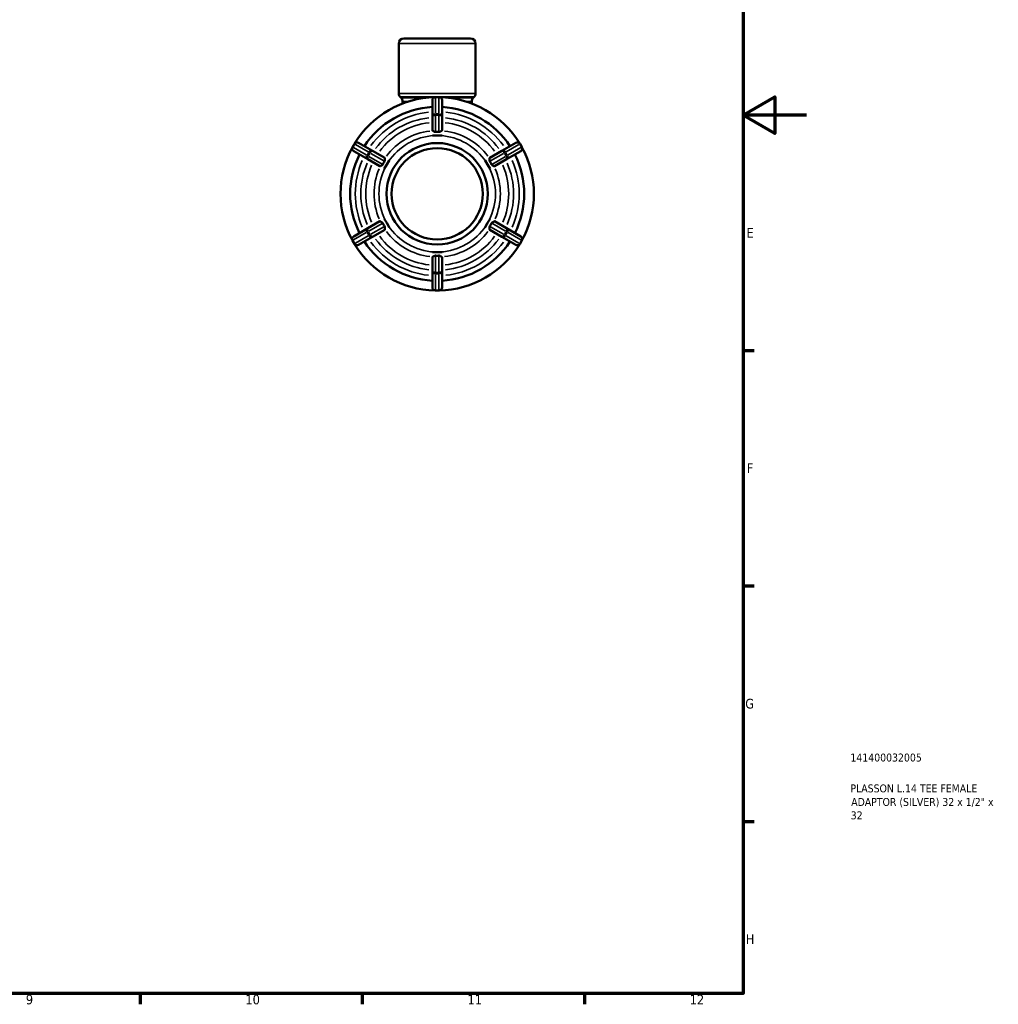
# Model space of a CAD drawing. Header units: millimetres. Extents: x 0 to 901, y -216 to 608.
# Tile 7 of 8: x 593 to 901, y 17 to 327. Entities that reach past the tile are written whole.
import ezdxf

# ---------------------------------------------------------------- set-up
doc = ezdxf.new("R2010")
doc.units = ezdxf.units.MM
for name, color, linetype, lineweight in [('Border (ANSI)', 7, 'Continuous', 70), ('Title (ISO)', 7, 'Continuous', 50), ('Visible (ANSI)', 7, 'Continuous', 50), ('Visible Narrow (ANSI)', 7, 'Continuous', 35)]:
    doc.layers.add(name, color=color, linetype=linetype, lineweight=lineweight)
doc.styles.add('Note Text (ANSI)', font='tahoma.ttf')
doc.styles.add('Note Text (ISO)', font='tahoma.ttf')

# ---------------------------------------------------------------- blocks, each defined once
blk = doc.blocks.new('Borders Default Border')
at = {"layer": 'Border (ANSI)'}
for p, q in [((821, 222.75), (824.45, 222.75)), ((821, 148.5), (824.45, 148.5)), ((821, 74.25), (824.45, 74.25)), ((630.75, 20), (630.75, 16.55)), ((700.83, 20), (700.83, 16.55)), ((770.92, 20), (770.92, 16.55))]:
    blk.add_line(p, q, dxfattribs=at)
at = {"layer": 'Border (ANSI)', "flags": 128}
for points in [[(20, 20), (20, 574), (821, 574), (821, 20), (20, 20)], [(841, 297), (821, 297), (831, 302.77), (831, 291.23), (821, 297)]]:
    blk.add_lwpolyline(points, dxfattribs=at)
at = {"layer": 'Border (ANSI)', "attachment_point": 7, "style": 'Note Text (ANSI)'}
for s, insert, char_height in [('E', (822.05, 258.35), 3.05), ('F', (822.14, 184.1), 3.05), ('G', (821.66, 109.79), 3.05), ('H', (821.81, 35.6), 3.05), ('9', (594.7, 16.49), 3.05), ('10', (663.96, 16.49), 3.048), ('11', (734.04, 16.55), 3.048), ('12', (804.13, 16.55), 3.048)]:
    blk.add_mtext(s, dxfattribs=dict(at, insert=insert, char_height=char_height))
blk = doc.blocks.new('Title Blocks ISO')
at = {"layer": 'Title (ISO)', "color": 232, "true_color": 0xca0064, "style": 'Note Text (ISO)'}
for tag, p in [('PART_NUMBER_001', (33.84, 73.13)), ('DESCRIPTION_001', (33.84, 63.4)), ('DESCRIPTION_002', (34.09, 59.12)), ('DESCRIPTION_003', (33.93, 54.9))]:
    blk.add_attdef(tag, p, '', height=2.5, dxfattribs=at)

msp = doc.modelspace()

# ---------------------------------------------------------------- linework, layer by layer
at = {"layer": 'Visible (ANSI)'}
for p, q in [((713.956, 321.177), (734.976, 321.177)), ((712.356, 303.84), (712.356, 319.577)), ((736.576, 303.84), (736.576, 319.577)), ((713.098, 302.435), (712.824, 302.709)), ((713.567, 300.663), (713.567, 301.304)), ((722.941, 301.717), (722.941, 296.583)), ((725.031, 302.677), (723.901, 302.677)), ((725.991, 296.583), (725.991, 301.717)), ((735.365, 300.663), (735.365, 301.304)), ((735.834, 302.435), (736.108, 302.709)), ((722.941, 296.583), (722.941, 292.188)), ((725.991, 292.188), (725.991, 296.583)), ((722.941, 290.56), (722.941, 290.557)), ((722.941, 290.557), (724.466, 290.557)), ((722.941, 290.557), (722.941, 290.556)), ((724.466, 290.557), (725.991, 290.557)), ((725.991, 290.557), (725.991, 290.56)), ((725.991, 290.556), (725.991, 290.557)), ((698.335, 287.917), (697.77, 286.938)), ((704.093, 285.701), (699.646, 288.268)), ((707.899, 283.503), (704.093, 285.701)), ((744.839, 285.701), (741.033, 283.503)), ((749.286, 288.268), (744.839, 285.701)), ((751.162, 286.938), (750.597, 287.917)), ((698.121, 285.627), (702.568, 283.059)), ((702.568, 283.059), (706.374, 280.862)), ((708.549, 281.367), (709.312, 282.688)), ((709.312, 282.688), (709.309, 282.689)), ((709.312, 282.687), (709.312, 282.688)), ((739.623, 282.689), (739.62, 282.688)), ((739.62, 282.688), (740.383, 281.367)), ((739.62, 282.688), (739.62, 282.687)), ((742.558, 280.862), (746.364, 283.059)), ((746.364, 283.059), (750.811, 285.627)), ((707.784, 280.048), (707.787, 280.046)), ((707.787, 280.046), (708.549, 281.367)), ((707.787, 280.046), (707.787, 280.046)), ((740.383, 281.367), (741.145, 280.046)), ((741.145, 280.046), (741.148, 280.048)), ((741.145, 280.046), (741.145, 280.046)), ((707.787, 264.308), (707.784, 264.307)), ((707.787, 264.309), (707.787, 264.308)), ((708.549, 262.988), (707.787, 264.308)), ((741.145, 264.308), (740.383, 262.988)), ((741.145, 264.308), (741.145, 264.309)), ((741.148, 264.307), (741.145, 264.308)), ((702.568, 261.295), (698.121, 258.728)), ((706.374, 263.493), (702.568, 261.295)), ((704.093, 258.654), (707.899, 260.851)), ((709.312, 261.667), (708.549, 262.988)), ((709.309, 261.665), (709.312, 261.667)), ((709.312, 261.667), (709.312, 261.668)), ((740.383, 262.988), (739.62, 261.667)), ((739.62, 261.668), (739.62, 261.667)), ((739.62, 261.667), (739.623, 261.665)), ((741.033, 260.851), (744.839, 258.654)), ((746.364, 261.295), (742.558, 263.493)), ((750.811, 258.728), (746.364, 261.295)), ((699.646, 256.087), (704.093, 258.654)), ((744.839, 258.654), (749.286, 256.087)), ((697.77, 257.417), (698.335, 256.438)), ((750.597, 256.438), (751.162, 257.417)), ((722.941, 253.799), (722.941, 253.798)), ((724.466, 253.798), (722.941, 253.798)), ((722.941, 253.798), (722.941, 253.795)), ((722.941, 252.167), (722.941, 247.772)), ((725.991, 253.798), (724.466, 253.798)), ((725.991, 253.798), (725.991, 253.799)), ((725.991, 253.795), (725.991, 253.798)), ((725.991, 247.772), (725.991, 252.167)), ((722.941, 247.772), (722.941, 242.637)), ((725.991, 242.637), (725.991, 247.772)), ((723.901, 241.677), (725.031, 241.677))]:
    msp.add_line(p, q, dxfattribs=at)
for radius in [16, 14.4]:
    msp.add_circle((724.466, 272.177), radius, dxfattribs=at)
for centre, radius, start, end in [((713.956, 319.577), 1.6, 90, 180), ((734.976, 319.577), 1.6, 0, 90), ((724.466, 272.177), 30.5, 91.28986, 148.71014), ((713.956, 303.84), 1.6, 180, 225), ((711.967, 301.304), 1.6, 0, 45), ((723.901, 301.717), 0.96, 90, 180), ((725.031, 301.717), 0.96, 0, 90), ((724.466, 272.177), 30.5, 31.28986, 88.71014), ((736.965, 301.304), 1.6, 135, 180), ((734.976, 303.84), 1.6, 315, 0), ((724.466, 272.177), 27.45, 93.18474, 146.81526), ((724.466, 272.177), 27.45, 33.18474, 86.81526), ((724.466, 272.177), 30.5, 151.28986, 208.71014), ((698.601, 286.458), 0.96, 150, 240), ((699.166, 287.437), 0.96, 60, 150), ((749.766, 287.437), 0.96, 30, 120), ((750.331, 286.458), 0.96, 300, 30), ((724.466, 272.177), 30.5, 331.28986, 28.71014), ((724.466, 272.177), 27.45, 153.18474, 206.81526), ((724.466, 272.177), 27.45, 333.18474, 26.81526), ((698.601, 257.897), 0.96, 120, 210), ((750.331, 257.897), 0.96, 330, 60), ((699.166, 256.918), 0.96, 210, 300), ((724.466, 272.177), 30.5, 211.28986, 268.71014), ((724.466, 272.177), 27.45, 213.18474, 266.81526), ((724.466, 272.177), 30.5, 271.28986, 328.71014), ((724.466, 272.177), 27.45, 273.18474, 326.81526), ((749.766, 256.918), 0.96, 240, 330), ((723.901, 242.637), 0.96, 180, 270), ((725.031, 242.637), 0.96, 270, 0)]:
    msp.add_arc(centre, radius, start, end, dxfattribs=at)
for points, knots in [([(723.049, 292.052), (723.041, 292.056), (723.032, 292.061), (722.971, 292.101), (722.944, 292.141), (722.941, 292.183), (722.941, 292.185), (722.941, 292.188)], [0.271386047, 0.271386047, 0.271386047, 0.271386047, 0.277641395, 0.277641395, 0.322606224, 0.322606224, 0.325604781, 0.325604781, 0.325604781, 0.325604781]), ([(723.901, 291.682), (723.885, 291.681), (723.87, 291.681), (723.804, 291.683), (723.749, 291.692), (723.59, 291.742), (723.495, 291.791), (723.302, 291.9), (723.198, 291.966), (723.09, 292.029), (723.068, 292.041), (723.049, 292.052)], [-0.44838695, -0.44838695, -0.44838695, -0.44838695, -0.44111545, -0.44111545, -0.41826541, -0.41826541, -0.3828432, -0.3828432, -0.34026101, -0.34026101, -0.32834563, -0.32834563, -0.32834563, -0.32834563]), ([(725.883, 292.052), (725.88, 292.05), (725.876, 292.048), (725.793, 292.001), (725.685, 291.934), (725.492, 291.821), (725.406, 291.774), (725.271, 291.719), (725.216, 291.7), (725.116, 291.682), (725.074, 291.679), (725.031, 291.682)], [-0.60064455, -0.60064455, -0.60064455, -0.60064455, -0.59813318, -0.59813318, -0.53698062, -0.53698062, -0.49182013, -0.49182013, -0.46442495, -0.46442495, -0.44420073, -0.44420073, -0.44420073, -0.44420073]), ([(725.991, 292.188), (725.991, 292.185), (725.991, 292.183), (725.988, 292.141), (725.961, 292.101), (725.899, 292.061), (725.891, 292.056), (725.883, 292.052)], [0.332101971, 0.332101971, 0.332101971, 0.332101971, 0.335100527, 0.335100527, 0.380065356, 0.380065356, 0.386320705, 0.386320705, 0.386320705, 0.386320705]), ([(725.031, 291.682), (724.838, 291.691), (724.648, 291.696), (724.284, 291.696), (724.094, 291.691), (723.901, 291.682)], [0.63819357, 0.63819357, 0.63819357, 0.63819357, 0.69284241, 0.69284241, 0.74749124, 0.74749124, 0.74749124, 0.74749124]), ([(707.963, 283.341), (707.961, 283.255), (707.965, 283.132), (707.967, 282.88), (707.965, 282.75), (707.927, 282.565), (707.908, 282.512), (707.877, 282.451), (707.868, 282.435), (707.857, 282.419)], [-0.74078921, -0.74078921, -0.74078921, -0.74078921, -0.68252514, -0.68252514, -0.62899362, -0.62899362, -0.59805638, -0.59805638, -0.58578838, -0.58578838, -0.58578838, -0.58578838]), ([(707.899, 283.503), (707.901, 283.502), (707.903, 283.501), (707.938, 283.477), (707.959, 283.434), (707.963, 283.361), (707.963, 283.351), (707.963, 283.341)], [0.332101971, 0.332101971, 0.332101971, 0.332101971, 0.335100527, 0.335100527, 0.380065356, 0.380065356, 0.386320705, 0.386320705, 0.386320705, 0.386320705]), ([(741.075, 282.419), (741.053, 282.453), (741.035, 282.489), (740.99, 282.611), (740.979, 282.693), (740.961, 282.882), (740.966, 283.032), (740.969, 283.232), (740.97, 283.293), (740.969, 283.341)], [-0.71951832, -0.71951832, -0.71951832, -0.71951832, -0.6964318, -0.6964318, -0.6479768, -0.6479768, -0.54035739, -0.54035739, -0.48498162, -0.48498162, -0.48498162, -0.48498162]), ([(740.969, 283.341), (740.969, 283.351), (740.969, 283.361), (740.973, 283.434), (740.994, 283.477), (741.029, 283.501), (741.031, 283.502), (741.033, 283.503)], [0.271386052, 0.271386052, 0.271386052, 0.271386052, 0.277641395, 0.277641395, 0.322606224, 0.322606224, 0.325604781, 0.325604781, 0.325604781, 0.325604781]), ([(706.546, 280.887), (706.538, 280.882), (706.529, 280.878), (706.464, 280.844), (706.416, 280.841), (706.378, 280.859), (706.376, 280.861), (706.374, 280.862)], [0.271386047, 0.271386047, 0.271386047, 0.271386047, 0.277641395, 0.277641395, 0.322606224, 0.322606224, 0.325604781, 0.325604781, 0.325604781, 0.325604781]), ([(707.292, 281.44), (707.278, 281.412), (707.261, 281.385), (707.193, 281.296), (707.137, 281.247), (706.982, 281.131), (706.849, 281.058), (706.658, 280.952), (706.594, 280.917), (706.546, 280.887)], [-0.65716139, -0.65716139, -0.65716139, -0.65716139, -0.6395593, -0.6395593, -0.59737602, -0.59737602, -0.50548384, -0.50548384, -0.44955843, -0.44955843, -0.44955843, -0.44955843]), ([(707.857, 282.419), (707.752, 282.256), (707.654, 282.094), (707.472, 281.779), (707.381, 281.612), (707.292, 281.44)], [0.63819357, 0.63819357, 0.63819357, 0.63819357, 0.69284241, 0.69284241, 0.74749124, 0.74749124, 0.74749124, 0.74749124]), ([(741.64, 281.44), (741.551, 281.612), (741.46, 281.779), (741.278, 282.094), (741.18, 282.256), (741.075, 282.419)], [0.63819357, 0.63819357, 0.63819357, 0.63819357, 0.69284241, 0.69284241, 0.74749124, 0.74749124, 0.74749124, 0.74749124]), ([(742.386, 280.887), (742.332, 280.92), (742.256, 280.962), (742.054, 281.074), (741.926, 281.144), (741.757, 281.279), (741.713, 281.328), (741.666, 281.393), (741.652, 281.416), (741.64, 281.44)], [-0.86542384, -0.86542384, -0.86542384, -0.86542384, -0.82308471, -0.82308471, -0.7707438, -0.7707438, -0.7381547, -0.7381547, -0.72129603, -0.72129603, -0.72129603, -0.72129603]), ([(742.558, 280.862), (742.556, 280.861), (742.553, 280.859), (742.516, 280.841), (742.468, 280.844), (742.403, 280.878), (742.394, 280.882), (742.386, 280.887)], [0.332101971, 0.332101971, 0.332101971, 0.332101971, 0.335100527, 0.335100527, 0.380065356, 0.380065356, 0.386320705, 0.386320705, 0.386320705, 0.386320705]), ([(706.374, 263.493), (706.376, 263.494), (706.378, 263.495), (706.416, 263.513), (706.464, 263.51), (706.529, 263.477), (706.538, 263.472), (706.546, 263.467)], [0.332101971, 0.332101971, 0.332101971, 0.332101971, 0.335100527, 0.335100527, 0.380065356, 0.380065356, 0.386320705, 0.386320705, 0.386320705, 0.386320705]), ([(706.546, 263.467), (706.6, 263.435), (706.676, 263.393), (706.878, 263.281), (707.006, 263.21), (707.175, 263.076), (707.219, 263.027), (707.266, 262.962), (707.28, 262.939), (707.292, 262.915)], [-0.86542384, -0.86542384, -0.86542384, -0.86542384, -0.82308471, -0.82308471, -0.7707438, -0.7707438, -0.7381547, -0.7381547, -0.72129603, -0.72129603, -0.72129603, -0.72129603]), ([(707.292, 262.915), (707.381, 262.742), (707.472, 262.576), (707.654, 262.261), (707.752, 262.099), (707.857, 261.936)], [0.63819357, 0.63819357, 0.63819357, 0.63819357, 0.69284241, 0.69284241, 0.74749124, 0.74749124, 0.74749124, 0.74749124]), ([(707.857, 261.936), (707.879, 261.902), (707.897, 261.866), (707.942, 261.744), (707.953, 261.661), (707.971, 261.472), (707.966, 261.322), (707.963, 261.123), (707.962, 261.062), (707.963, 261.013)], [-0.71951832, -0.71951832, -0.71951832, -0.71951832, -0.6964318, -0.6964318, -0.6479768, -0.6479768, -0.54035739, -0.54035739, -0.48498162, -0.48498162, -0.48498162, -0.48498162]), ([(707.963, 261.013), (707.963, 261.003), (707.963, 260.994), (707.959, 260.92), (707.938, 260.878), (707.903, 260.854), (707.901, 260.853), (707.899, 260.851)], [0.271386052, 0.271386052, 0.271386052, 0.271386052, 0.277641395, 0.277641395, 0.322606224, 0.322606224, 0.325604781, 0.325604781, 0.325604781, 0.325604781]), ([(740.969, 261.013), (740.971, 261.099), (740.967, 261.223), (740.965, 261.474), (740.966, 261.605), (741.005, 261.79), (741.024, 261.843), (741.055, 261.903), (741.064, 261.92), (741.075, 261.936)], [-0.74078921, -0.74078921, -0.74078921, -0.74078921, -0.68252514, -0.68252514, -0.62899362, -0.62899362, -0.59805638, -0.59805638, -0.58578838, -0.58578838, -0.58578838, -0.58578838]), ([(741.033, 260.851), (741.031, 260.853), (741.029, 260.854), (740.994, 260.878), (740.973, 260.92), (740.969, 260.994), (740.969, 261.003), (740.969, 261.013)], [0.332101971, 0.332101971, 0.332101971, 0.332101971, 0.335100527, 0.335100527, 0.380065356, 0.380065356, 0.386320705, 0.386320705, 0.386320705, 0.386320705]), ([(741.075, 261.936), (741.18, 262.099), (741.278, 262.261), (741.46, 262.576), (741.551, 262.742), (741.64, 262.915)], [0.63819357, 0.63819357, 0.63819357, 0.63819357, 0.69284241, 0.69284241, 0.74749124, 0.74749124, 0.74749124, 0.74749124]), ([(741.64, 262.915), (741.654, 262.943), (741.671, 262.97), (741.739, 263.059), (741.795, 263.107), (741.95, 263.224), (742.083, 263.297), (742.274, 263.403), (742.338, 263.438), (742.386, 263.467)], [-0.65716139, -0.65716139, -0.65716139, -0.65716139, -0.6395593, -0.6395593, -0.59737602, -0.59737602, -0.50548384, -0.50548384, -0.44955843, -0.44955843, -0.44955843, -0.44955843]), ([(742.386, 263.467), (742.394, 263.472), (742.403, 263.477), (742.468, 263.51), (742.516, 263.513), (742.553, 263.495), (742.556, 263.494), (742.558, 263.493)], [0.271386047, 0.271386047, 0.271386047, 0.271386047, 0.277641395, 0.277641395, 0.322606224, 0.322606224, 0.325604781, 0.325604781, 0.325604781, 0.325604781]), ([(722.941, 252.167), (722.941, 252.17), (722.941, 252.172), (722.944, 252.213), (722.971, 252.253), (723.032, 252.294), (723.041, 252.298), (723.049, 252.303)], [0.332101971, 0.332101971, 0.332101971, 0.332101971, 0.335100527, 0.335100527, 0.380065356, 0.380065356, 0.386320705, 0.386320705, 0.386320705, 0.386320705]), ([(723.049, 252.303), (723.052, 252.305), (723.056, 252.307), (723.139, 252.353), (723.247, 252.421), (723.44, 252.534), (723.526, 252.581), (723.661, 252.636), (723.716, 252.654), (723.816, 252.672), (723.858, 252.675), (723.901, 252.673)], [-0.60064455, -0.60064455, -0.60064455, -0.60064455, -0.59813318, -0.59813318, -0.53698062, -0.53698062, -0.49182013, -0.49182013, -0.46442495, -0.46442495, -0.44420073, -0.44420073, -0.44420073, -0.44420073]), ([(723.901, 252.673), (724.094, 252.664), (724.284, 252.659), (724.648, 252.659), (724.838, 252.664), (725.031, 252.673)], [0.63819357, 0.63819357, 0.63819357, 0.63819357, 0.69284241, 0.69284241, 0.74749124, 0.74749124, 0.74749124, 0.74749124]), ([(725.031, 252.673), (725.047, 252.674), (725.062, 252.674), (725.128, 252.672), (725.183, 252.663), (725.342, 252.613), (725.437, 252.563), (725.63, 252.454), (725.734, 252.389), (725.842, 252.326), (725.863, 252.314), (725.883, 252.303)], [-0.44838695, -0.44838695, -0.44838695, -0.44838695, -0.44111545, -0.44111545, -0.41826541, -0.41826541, -0.3828432, -0.3828432, -0.34026101, -0.34026101, -0.32834563, -0.32834563, -0.32834563, -0.32834563]), ([(725.883, 252.303), (725.891, 252.298), (725.899, 252.294), (725.961, 252.253), (725.988, 252.213), (725.991, 252.172), (725.991, 252.17), (725.991, 252.167)], [0.271386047, 0.271386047, 0.271386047, 0.271386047, 0.277641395, 0.277641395, 0.322606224, 0.322606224, 0.325604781, 0.325604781, 0.325604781, 0.325604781])]:
    msp.add_open_spline(points, degree=3, knots=knots, dxfattribs=at)
for points in [[(722.941, 290.56), (723.46, 290.555), (723.982, 290.557), (724.466, 290.557)], [(724.466, 290.557), (723.975, 290.557), (723.464, 290.557), (722.941, 290.556)], [(724.466, 290.557), (724.949, 290.557), (725.472, 290.555), (725.991, 290.56)], [(725.991, 290.556), (725.468, 290.557), (724.957, 290.557), (724.466, 290.557)], [(708.549, 281.367), (708.791, 281.786), (709.053, 282.237), (709.309, 282.689)], [(709.312, 282.687), (709.051, 282.236), (708.796, 281.794), (708.549, 281.367)], [(740.383, 281.367), (740.137, 281.792), (739.882, 282.235), (739.62, 282.687)], [(739.623, 282.689), (739.879, 282.237), (740.141, 281.786), (740.383, 281.367)], [(707.784, 280.048), (708.047, 280.495), (708.307, 280.948), (708.549, 281.367)], [(708.549, 281.367), (708.303, 280.94), (708.047, 280.498), (707.787, 280.046)], [(740.383, 281.367), (740.625, 280.948), (740.885, 280.495), (741.148, 280.048)], [(741.145, 280.046), (740.884, 280.499), (740.628, 280.942), (740.383, 281.367)], [(708.549, 262.988), (708.307, 263.407), (708.047, 263.86), (707.784, 264.307)], [(707.787, 264.309), (708.047, 263.857), (708.303, 263.415), (708.549, 262.988)], [(740.383, 262.988), (740.628, 263.413), (740.884, 263.856), (741.145, 264.309)], [(741.148, 264.307), (740.885, 263.86), (740.625, 263.407), (740.383, 262.988)], [(708.549, 262.988), (708.796, 262.561), (709.051, 262.118), (709.312, 261.668)], [(709.309, 261.665), (709.053, 262.117), (708.791, 262.569), (708.549, 262.988)], [(739.62, 261.668), (739.882, 262.12), (740.137, 262.563), (740.383, 262.988)], [(740.383, 262.988), (740.141, 262.569), (739.879, 262.117), (739.623, 261.665)], [(724.466, 253.798), (723.982, 253.798), (723.46, 253.8), (722.941, 253.795)], [(722.941, 253.799), (723.462, 253.798), (723.973, 253.798), (724.466, 253.798)], [(725.991, 253.795), (725.472, 253.8), (724.949, 253.798), (724.466, 253.798)], [(724.466, 253.798), (724.959, 253.798), (725.47, 253.798), (725.991, 253.799)]]:
    msp.add_open_spline(points, degree=3, dxfattribs=at)
at = {"layer": 'Visible Narrow (ANSI)'}
for p, q in [((736.427, 319.577), (712.505, 319.577)), ((712.505, 303.84), (736.427, 303.84)), ((735.964, 302.709), (712.968, 302.709)), ((713.12, 302.435), (719.98, 302.435)), ((715.24, 301.304), (713.572, 301.304)), ((723.901, 302.677), (723.901, 302.561)), ((723.901, 297.671), (723.901, 302.292)), ((723.957, 302.549), (724.974, 302.549)), ((725.031, 302.561), (725.031, 302.677)), ((725.031, 302.292), (725.031, 297.671)), ((728.952, 302.435), (735.812, 302.435)), ((735.36, 301.304), (733.692, 301.304)), ((723.901, 297.398), (723.901, 296.982)), ((723.901, 291.945), (723.901, 296.69)), ((724.974, 297.414), (723.957, 297.414)), ((723.957, 296.953), (724.974, 296.953)), ((725.031, 296.982), (725.031, 297.398)), ((725.031, 296.69), (725.031, 291.945)), ((697.77, 286.938), (697.87, 286.88)), ((697.909, 286.923), (698.418, 287.803)), ((702.105, 284.435), (698.103, 286.745)), ((698.435, 287.859), (698.335, 287.917)), ((698.668, 287.724), (702.67, 285.413)), ((746.262, 285.413), (750.264, 287.724)), ((750.829, 286.745), (746.827, 284.435)), ((750.597, 287.917), (750.497, 287.859)), ((750.514, 287.803), (751.023, 286.923)), ((751.062, 286.88), (751.162, 286.938)), ((702.342, 284.298), (702.702, 284.09)), ((702.865, 285.236), (702.356, 284.355)), ((702.755, 284.125), (703.264, 285.006)), ((703.267, 285.069), (702.907, 285.277)), ((707.064, 281.572), (702.955, 283.944)), ((703.52, 284.923), (707.629, 282.551)), ((741.303, 282.551), (745.412, 284.923)), ((745.977, 283.944), (741.868, 281.572)), ((746.025, 285.277), (745.665, 285.069)), ((745.668, 285.006), (746.177, 284.125)), ((746.576, 284.355), (746.067, 285.236)), ((746.23, 284.09), (746.59, 284.298)), ((702.955, 260.411), (707.064, 262.783)), ((707.629, 261.804), (703.52, 259.432)), ((745.412, 259.432), (741.303, 261.804)), ((741.868, 262.783), (745.977, 260.411)), ((698.103, 257.609), (702.105, 259.92)), ((702.67, 258.941), (698.668, 256.631)), ((702.702, 260.264), (702.342, 260.056)), ((702.356, 259.999), (702.865, 259.119)), ((703.264, 259.349), (702.755, 260.23)), ((702.907, 259.078), (703.267, 259.286)), ((745.665, 259.286), (746.025, 259.078)), ((746.177, 260.23), (745.668, 259.349)), ((746.067, 259.119), (746.576, 259.999)), ((746.59, 260.056), (746.23, 260.264)), ((750.264, 256.631), (746.262, 258.941)), ((746.827, 259.92), (750.829, 257.609)), ((697.87, 257.475), (697.77, 257.417)), ((698.418, 256.551), (697.909, 257.432)), ((698.335, 256.438), (698.435, 256.496)), ((750.497, 256.496), (750.597, 256.438)), ((751.023, 257.432), (750.514, 256.551)), ((751.162, 257.417), (751.062, 257.475)), ((723.901, 247.665), (723.901, 252.41)), ((725.031, 252.41), (725.031, 247.665)), ((723.901, 247.373), (723.901, 246.957)), ((723.901, 242.063), (723.901, 246.684)), ((724.974, 247.402), (723.957, 247.402)), ((723.957, 246.941), (724.974, 246.941)), ((725.031, 246.957), (725.031, 247.373)), ((725.031, 246.684), (725.031, 242.063)), ((723.901, 241.794), (723.901, 241.678)), ((724.974, 241.806), (723.957, 241.806)), ((725.031, 241.678), (725.031, 241.794))]:
    msp.add_line(p, q, dxfattribs=at)
for radius, start, end in [(25.85, 96.04387, 143.95613), (24.103, 96.26482, 143.73518), (24.103, 36.26482, 83.73518), (25.85, 36.04387, 83.95613), (22.557, 96.48883, 143.51117), (19.925, 96.66991, 143.33009), (19.925, 36.66991, 83.33009), (22.557, 36.48883, 83.51117), (18.379, 93, 147), (18.379, 33, 87), (25.85, 156.04387, 203.95613), (25.85, 336.04387, 23.95613), (24.103, 156.26482, 203.73518), (22.557, 156.48883, 203.51117), (19.925, 156.66991, 203.33009), (18.379, 153, 207), (18.379, 333, 27), (19.925, 336.66991, 23.33009), (22.557, 336.48883, 23.51117), (24.103, 336.26482, 23.73518), (18.379, 213, 267), (18.379, 273, 327), (24.103, 216.26482, 263.73518), (22.557, 216.48883, 263.51117), (19.925, 216.66991, 263.33009), (19.925, 276.66991, 323.33009), (22.557, 276.48883, 323.51117), (24.103, 276.26482, 323.73518), (25.85, 216.04387, 263.95613), (25.85, 276.04387, 323.95613)]:
    msp.add_arc((724.466, 272.177), radius, start, end, dxfattribs=at)
for centre, major_axis, ratio, start_param, end_param in [((723.901, 301.717), (-0.96, 0), 0.8660254, 4.7909288, 6.2046455), ((725.031, 301.717), (0.96, 0), 0.8660254, 0.0785398, 1.4922565), ((723.901, 296.583), (-0.96, 0), 0.8660254, 4.7909288, 6.2046455), ((723.901, 296.583), (-0.96, 0), 0.3858086, 4.7909288, 6.2046455), ((725.031, 296.583), (0.96, 0), 0.8660254, 0.0785398, 1.4922565), ((725.031, 296.583), (0.96, 0), 0.3858086, 0.0785398, 1.4922565), ((698.601, 286.458), (-0.48, -0.831), 0.8660254, 4.7909288, 6.2046455), ((699.166, 287.437), (0.48, 0.831), 0.8660254, 0.0785398, 1.4922565), ((703.613, 284.869), (0.48, 0.831), 0.8660254, 0.0785398, 1.4922565), ((703.613, 284.869), (0.48, 0.831), 0.3858086, 0.0785398, 1.4922565), ((745.319, 284.869), (-0.48, 0.831), 0.3858086, 4.7909288, 6.2046455), ((745.319, 284.869), (-0.48, 0.831), 0.8660254, 4.7909288, 6.2046455), ((749.766, 287.437), (-0.48, 0.831), 0.8660254, 4.7909288, 6.2046455), ((750.331, 286.458), (0.48, -0.831), 0.8660254, 0.0785398, 1.4922565), ((703.048, 283.891), (-0.48, -0.831), 0.8660254, 4.7909288, 6.2046455), ((703.048, 283.891), (-0.48, -0.831), 0.3858086, 4.7909288, 6.2046455), ((745.884, 283.891), (0.48, -0.831), 0.3858086, 0.0785398, 1.4922565), ((745.884, 283.891), (0.48, -0.831), 0.8660254, 0.0785398, 1.4922565), ((703.048, 260.464), (-0.48, 0.831), 0.8660254, 0.0785398, 1.4922565), ((703.048, 260.464), (-0.48, 0.831), 0.3858086, 0.0785398, 1.4922565), ((745.884, 260.464), (0.48, 0.831), 0.3858086, 4.7909288, 6.2046455), ((745.884, 260.464), (0.48, 0.831), 0.8660254, 4.7909288, 6.2046455), ((698.601, 257.897), (-0.48, 0.831), 0.8660254, 0.0785398, 1.4922565), ((703.613, 259.485), (0.48, -0.831), 0.8660254, 4.7909288, 6.2046455), ((703.613, 259.485), (0.48, -0.831), 0.3858086, 4.7909288, 6.2046455), ((745.319, 259.485), (-0.48, -0.831), 0.3858086, 0.0785398, 1.4922565), ((745.319, 259.485), (-0.48, -0.831), 0.8660254, 0.0785398, 1.4922565), ((750.331, 257.897), (0.48, 0.831), 0.8660254, 4.7909288, 6.2046455), ((699.166, 256.918), (0.48, -0.831), 0.8660254, 4.7909288, 6.2046455), ((749.766, 256.918), (-0.48, -0.831), 0.8660254, 0.0785398, 1.4922565), ((723.901, 247.772), (-0.96, 0), 0.3858086, 0.0785398, 1.4922565), ((723.901, 247.772), (-0.96, 0), 0.8660254, 0.0785398, 1.4922565), ((725.031, 247.772), (0.96, 0), 0.3858086, 4.7909288, 6.2046455), ((725.031, 247.772), (0.96, 0), 0.8660254, 4.7909288, 6.2046455), ((723.901, 242.637), (-0.96, 0), 0.8660254, 0.0785398, 1.4922565), ((725.031, 242.637), (0.96, 0), 0.8660254, 4.7909288, 6.2046455)]:
    msp.add_ellipse(centre, major_axis=major_axis, ratio=ratio, start_param=start_param, end_param=end_param, dxfattribs=at)

# ---------------------------------------------------------------- block references
msp.add_blockref('Borders Default Border', (0, 0))
msp.add_blockref('Title Blocks ISO', (821, 20)).add_auto_attribs({'PART_NUMBER_001': '141400032005', 'DESCRIPTION_001': 'PLASSON L.14 TEE FEMALE', 'DESCRIPTION_002': 'ADAPTOR (SILVER) 32 x 1/2" x', 'DESCRIPTION_003': '32'})

doc.saveas('drawing.dxf')
